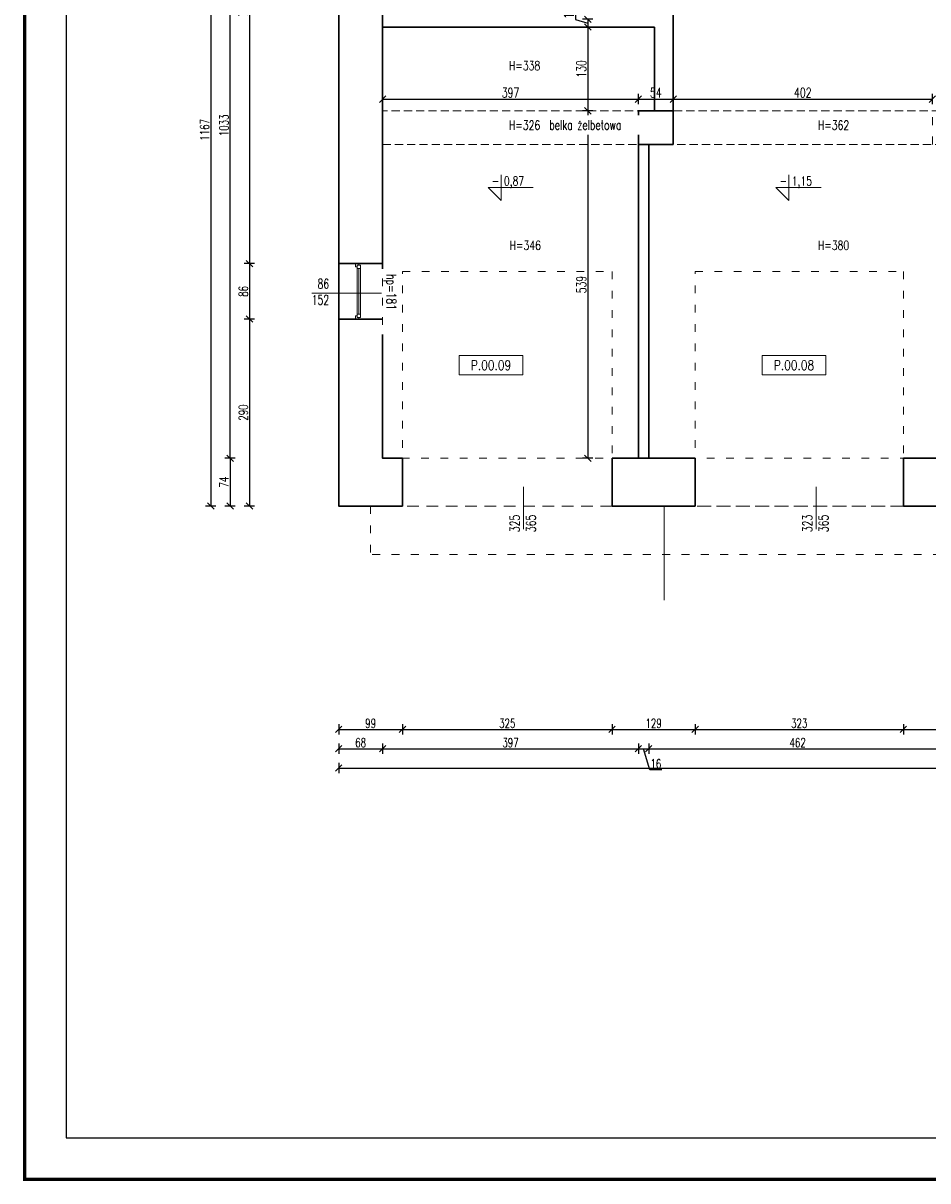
# Model space of a CAD drawing. Header units: inches. Extents: x 4551 to 8756, y -20806 to 359.
# Tile 19 of 35: x 4551 to 5955, y -6676 to -4880. Entities that reach past the tile are written whole.
import ezdxf

# ---------------------------------------------------------------- set-up
doc = ezdxf.new("R2010")
doc.units = ezdxf.units.IN
doc.header["$MEASUREMENT"] = 0
doc.linetypes.add('ACAD_ISO03W100', pattern=[30, 12, -18])
doc.linetypes.add('HIDDEN', pattern=[9.525, 6.35, -3.175])
doc.layers.add('0_RID_NIEDRUKOWALNA', color=7, linetype='ACAD_ISO03W100', lineweight=0, plot=False)
for name, color, linetype, lineweight in [('0_RID_STOLARKA', 7, 'Continuous', 5), ('0_RID_WIDOK', 252, 'Continuous', 5), ('A-AREA-IDEN', 202, 'Continuous', 9), ('A_opisy-stolarka', 7, 'Continuous', 9), ('K-MUR', 1, 'Continuous', 30), ('K-WYMIARY', 150, 'Continuous', 5), ('WYMIAR_PB', 115, 'Continuous', 5)]:
    doc.layers.add(name, color=color, linetype=linetype, lineweight=lineweight)
doc.styles.add('1 100 MAŁE', font='romans.shx', dxfattribs={"width": 0.8, "height": 16})
doc.styles.add('RomanS', font='romans.shx', dxfattribs={"width": 0.8})
doc.styles.add('standard_1', font='romans.shx', dxfattribs={"width": 0.7})
doc.dimstyles.new('ISO-100', dxfattribs={"dimtxt": 15, "dimasz": 10, "dimexe": 8, "dimexo": 0.425, "dimgap": 2.5, "dimtad": 1, "dimdec": 1, "dimrnd": 0.5, "dimtxsty": 'standard_1', "dimblk": 'OBLIQUE', "dimcen": 10, "dimadec": 0, "dimazin": 0, "dimtfac": 1, "dimtdec": 0, "dimtmove": 0, "dimatfit": 3, "dimldrblk": 'OBLIQUE', "dimfxl": 8, "dimfxlon": 1, "dimarcsym": 0})

# ---------------------------------------------------------------- blocks, each defined once
blk = doc.blocks.new('_Oblique')
at = {"color": 0, "linetype": 'ByBlock', "lineweight": -2}
blk.add_line((-0.5, -0.5), (0.5, 0.5), dxfattribs=at)
blk = doc.blocks.new('*D175')
at = {"layer": 'Defpoints', "color": 0}
for p in [(5140.1, -5629.2), (5041.1, -5714.1), (5140.1, -5975.7)]:
    blk.add_point(p, dxfattribs=at)
at = {"layer": 'K-WYMIARY', "color": 0, "lineweight": -2}
for p, q in [((5041.1, -5967.7), (5041.1, -5983.7)), ((5041.1, -5975.7), (5140.1, -5975.7)), ((5140.1, -5967.7), (5140.1, -5983.7))]:
    blk.add_line(p, q, dxfattribs=at)
at = {"layer": 'K-WYMIARY', "color": 0, "lineweight": -2, "xscale": 10, "yscale": 10, "zscale": 10, "rotation": 180}
blk.add_blockref('_Oblique', (5041.1, -5975.7), dxfattribs=at)
at = {"layer": 'K-WYMIARY', "color": 0, "lineweight": -2, "xscale": 10, "yscale": 10, "zscale": 10}
blk.add_blockref('_Oblique', (5140.1, -5975.7), dxfattribs=at)
at = {"layer": 'K-WYMIARY', "color": 0, "insert": (5090.6, -5966.2), "char_height": 14, "attachment_point": 5, "style": 'standard_1'}
blk.add_mtext('99', dxfattribs=at)
blk = doc.blocks.new('*D176')
at = {"layer": 'Defpoints', "color": 0}
for p in [(5140.1, -5629.2), (5465.1, -5629.2), (5465.1, -5975.7)]:
    blk.add_point(p, dxfattribs=at)
at = {"layer": 'K-WYMIARY', "color": 0, "lineweight": -2}
for p, q in [((5140.1, -5967.7), (5140.1, -5983.7)), ((5140.1, -5975.7), (5465.1, -5975.7)), ((5465.1, -5967.7), (5465.1, -5983.7))]:
    blk.add_line(p, q, dxfattribs=at)
at = {"layer": 'K-WYMIARY', "color": 0, "lineweight": -2, "xscale": 10, "yscale": 10, "zscale": 10, "rotation": 180}
blk.add_blockref('_Oblique', (5140.1, -5975.7), dxfattribs=at)
at = {"layer": 'K-WYMIARY', "color": 0, "lineweight": -2, "xscale": 10, "yscale": 10, "zscale": 10}
blk.add_blockref('_Oblique', (5465.1, -5975.7), dxfattribs=at)
at = {"layer": 'K-WYMIARY', "color": 0, "insert": (5302.6, -5966.2), "char_height": 14, "attachment_point": 5, "style": 'standard_1'}
blk.add_mtext('325', dxfattribs=at)
blk = doc.blocks.new('*D177')
at = {"layer": 'Defpoints', "color": 0}
for p in [(5109.1, -5625.7), (5041.1, -5685.7), (5109.1, -6005.7)]:
    blk.add_point(p, dxfattribs=at)
at = {"layer": 'K-WYMIARY', "color": 0, "lineweight": -2}
for p, q in [((5041.1, -5997.7), (5041.1, -6013.7)), ((5109.1, -5997.7), (5109.1, -6013.7)), ((5041.1, -6005.7), (5109.1, -6005.7))]:
    blk.add_line(p, q, dxfattribs=at)
at = {"layer": 'K-WYMIARY', "color": 0, "lineweight": -2, "xscale": 10, "yscale": 10, "zscale": 10, "rotation": 180}
blk.add_blockref('_Oblique', (5041.1, -6005.7), dxfattribs=at)
at = {"layer": 'K-WYMIARY', "color": 0, "lineweight": -2, "xscale": 10, "yscale": 10, "zscale": 10}
blk.add_blockref('_Oblique', (5109.1, -6005.7), dxfattribs=at)
at = {"layer": 'K-WYMIARY', "color": 0, "insert": (5075.1, -5996.2), "char_height": 14, "attachment_point": 5, "style": 'standard_1'}
blk.add_mtext('68', dxfattribs=at)
blk = doc.blocks.new('*D178')
at = {"layer": 'Defpoints', "color": 0}
for p in [(5506.1, -5555.2), (5109.1, -5625.7), (5506.1, -6005.7)]:
    blk.add_point(p, dxfattribs=at)
at = {"layer": 'K-WYMIARY', "color": 0, "lineweight": -2}
for p, q in [((5109.1, -5997.7), (5109.1, -6013.7)), ((5506.1, -5997.7), (5506.1, -6013.7)), ((5109.1, -6005.7), (5506.1, -6005.7))]:
    blk.add_line(p, q, dxfattribs=at)
at = {"layer": 'K-WYMIARY', "color": 0, "lineweight": -2, "xscale": 10, "yscale": 10, "zscale": 10, "rotation": 180}
blk.add_blockref('_Oblique', (5109.1, -6005.7), dxfattribs=at)
at = {"layer": 'K-WYMIARY', "color": 0, "lineweight": -2, "xscale": 10, "yscale": 10, "zscale": 10}
blk.add_blockref('_Oblique', (5506.1, -6005.7), dxfattribs=at)
at = {"layer": 'K-WYMIARY', "color": 0, "insert": (5307.6, -5996.2), "char_height": 14, "attachment_point": 5, "style": 'standard_1'}
blk.add_mtext('397', dxfattribs=at)
blk = doc.blocks.new('*D179')
at = {"layer": 'Defpoints', "color": 0}
for p in [(5506.1, -5555.2), (5522.1, -5555.2), (5522.1, -6005.7)]:
    blk.add_point(p, dxfattribs=at)
at = {"layer": 'K-WYMIARY', "color": 0, "lineweight": -2}
for p, q in [((5506.1, -5997.7), (5506.1, -6013.7)), ((5522.1, -5997.7), (5522.1, -6013.7)), ((5506.1, -6005.7), (5522.1, -6005.7)), ((5524, -6038.5), (5514.1, -6005.7)), ((5542.5, -6038.5), (5524, -6038.5))]:
    blk.add_line(p, q, dxfattribs=at)
at = {"layer": 'K-WYMIARY', "color": 0, "lineweight": -2, "xscale": 10, "yscale": 10, "zscale": 10, "rotation": 180}
blk.add_blockref('_Oblique', (5506.1, -6005.7), dxfattribs=at)
at = {"layer": 'K-WYMIARY', "color": 0, "lineweight": -2, "xscale": 10, "yscale": 10, "zscale": 10}
blk.add_blockref('_Oblique', (5522.1, -6005.7), dxfattribs=at)
at = {"layer": 'K-WYMIARY', "color": 0, "insert": (5533.2, -6029), "char_height": 14, "attachment_point": 5, "style": 'standard_1'}
blk.add_mtext('16', dxfattribs=at)
blk = doc.blocks.new('*D180')
at = {"layer": 'Defpoints', "color": 0}
for p in [(5522.1, -5555.2), (5984.1, -5555.2), (5984.1, -6005.7)]:
    blk.add_point(p, dxfattribs=at)
at = {"layer": 'K-WYMIARY', "color": 0, "lineweight": -2}
for p, q in [((5522.1, -5997.7), (5522.1, -6013.7)), ((5984.1, -5997.7), (5984.1, -6013.7)), ((5522.1, -6005.7), (5984.1, -6005.7))]:
    blk.add_line(p, q, dxfattribs=at)
at = {"layer": 'K-WYMIARY', "color": 0, "lineweight": -2, "xscale": 10, "yscale": 10, "zscale": 10, "rotation": 180}
blk.add_blockref('_Oblique', (5522.1, -6005.7), dxfattribs=at)
at = {"layer": 'K-WYMIARY', "color": 0, "lineweight": -2, "xscale": 10, "yscale": 10, "zscale": 10}
blk.add_blockref('_Oblique', (5984.1, -6005.7), dxfattribs=at)
at = {"layer": 'K-WYMIARY', "color": 0, "insert": (5753.1, -5996.2), "char_height": 14, "attachment_point": 5, "style": 'standard_1'}
blk.add_mtext('462', dxfattribs=at)
blk = doc.blocks.new('*D184')
at = {"layer": 'Defpoints', "color": 0}
for p in [(5041.1, -5715.7), (7379.1, -5715.7), (7379.1, -6035.7)]:
    blk.add_point(p, dxfattribs=at)
at = {"layer": 'K-WYMIARY', "color": 0, "lineweight": -2}
for p, q in [((5041.1, -6027.7), (5041.1, -6043.7)), ((7379.1, -6027.7), (7379.1, -6043.7)), ((5041.1, -6035.7), (7379.1, -6035.7))]:
    blk.add_line(p, q, dxfattribs=at)
at = {"layer": 'K-WYMIARY', "color": 0, "lineweight": -2, "xscale": 10, "yscale": 10, "zscale": 10, "rotation": 180}
blk.add_blockref('_Oblique', (5041.1, -6035.7), dxfattribs=at)
at = {"layer": 'K-WYMIARY', "color": 0, "lineweight": -2, "xscale": 10, "yscale": 10, "zscale": 10}
blk.add_blockref('_Oblique', (7379.1, -6035.7), dxfattribs=at)
at = {"layer": 'K-WYMIARY', "color": 0, "insert": (6210.1, -6026.2), "char_height": 14, "attachment_point": 5, "style": 'standard_1'}
blk.add_mtext('2338', dxfattribs=at)
blk = doc.blocks.new('*D191')
at = {"layer": 'Defpoints', "color": 0}
for p in [(5594.1, -5594.2), (5465.1, -5629.2), (5594.1, -5975.7)]:
    blk.add_point(p, dxfattribs=at)
at = {"layer": 'K-WYMIARY', "color": 0, "lineweight": -2}
for p, q in [((5465.1, -5967.7), (5465.1, -5983.7)), ((5465.1, -5975.7), (5594.1, -5975.7)), ((5594.1, -5967.7), (5594.1, -5983.7))]:
    blk.add_line(p, q, dxfattribs=at)
at = {"layer": 'K-WYMIARY', "color": 0, "lineweight": -2, "xscale": 10, "yscale": 10, "zscale": 10, "rotation": 180}
blk.add_blockref('_Oblique', (5465.1, -5975.7), dxfattribs=at)
at = {"layer": 'K-WYMIARY', "color": 0, "lineweight": -2, "xscale": 10, "yscale": 10, "zscale": 10}
blk.add_blockref('_Oblique', (5594.1, -5975.7), dxfattribs=at)
at = {"layer": 'K-WYMIARY', "color": 0, "insert": (5529.6, -5966.2), "char_height": 14, "attachment_point": 5, "style": 'standard_1'}
blk.add_mtext('129', dxfattribs=at)
blk = doc.blocks.new('*D192')
at = {"layer": 'Defpoints', "color": 0}
for p in [(5594.1, -5594.2), (5917.1, -5591.4), (5917.1, -5975.7)]:
    blk.add_point(p, dxfattribs=at)
at = {"layer": 'K-WYMIARY', "color": 0, "lineweight": -2}
for p, q in [((5594.1, -5967.7), (5594.1, -5983.7)), ((5594.1, -5975.7), (5917.1, -5975.7)), ((5917.1, -5967.7), (5917.1, -5983.7))]:
    blk.add_line(p, q, dxfattribs=at)
at = {"layer": 'K-WYMIARY', "color": 0, "lineweight": -2, "xscale": 10, "yscale": 10, "zscale": 10, "rotation": 180}
blk.add_blockref('_Oblique', (5594.1, -5975.7), dxfattribs=at)
at = {"layer": 'K-WYMIARY', "color": 0, "lineweight": -2, "xscale": 10, "yscale": 10, "zscale": 10}
blk.add_blockref('_Oblique', (5917.1, -5975.7), dxfattribs=at)
at = {"layer": 'K-WYMIARY', "color": 0, "insert": (5755.6, -5966.2), "char_height": 14, "attachment_point": 5, "style": 'standard_1'}
blk.add_mtext('323', dxfattribs=at)
blk = doc.blocks.new('*D193')
at = {"layer": 'Defpoints', "color": 0}
for p in [(5917.1, -5591.4), (6046.1, -5598), (6046.1, -5975.7)]:
    blk.add_point(p, dxfattribs=at)
at = {"layer": 'K-WYMIARY', "color": 0, "lineweight": -2}
for p, q in [((5917.1, -5967.7), (5917.1, -5983.7)), ((5917.1, -5975.7), (6046.1, -5975.7)), ((6046.1, -5967.7), (6046.1, -5983.7))]:
    blk.add_line(p, q, dxfattribs=at)
at = {"layer": 'K-WYMIARY', "color": 0, "lineweight": -2, "xscale": 10, "yscale": 10, "zscale": 10, "rotation": 180}
blk.add_blockref('_Oblique', (5917.1, -5975.7), dxfattribs=at)
at = {"layer": 'K-WYMIARY', "color": 0, "lineweight": -2, "xscale": 10, "yscale": 10, "zscale": 10}
blk.add_blockref('_Oblique', (6046.1, -5975.7), dxfattribs=at)
at = {"layer": 'K-WYMIARY', "color": 0, "insert": (5981.6, -5966.2), "char_height": 14, "attachment_point": 5, "style": 'standard_1'}
blk.add_mtext('129', dxfattribs=at)
blk = doc.blocks.new('*D222')
at = {"layer": 'Defpoints', "color": 0}
for p in [(5164.3, -4462.2), (4902.6, -5253.2), (5041.1, -5253.2)]:
    blk.add_point(p, dxfattribs=at)
at = {"layer": 'K-WYMIARY', "color": 0, "lineweight": -2}
for p, q in [((4910.6, -4462.2), (4894.6, -4462.2)), ((4902.6, -4462.2), (4902.6, -5253.2)), ((4910.6, -5253.2), (4894.6, -5253.2))]:
    blk.add_line(p, q, dxfattribs=at)
at = {"layer": 'K-WYMIARY', "color": 0, "lineweight": -2, "xscale": 10, "yscale": 10, "zscale": 10}
for p, rotation in [((4902.6, -4462.2), 90), ((4902.6, -5253.2), 270)]:
    blk.add_blockref('_Oblique', p, dxfattribs=dict(at, rotation=rotation))
at = {"layer": 'K-WYMIARY', "color": 0, "insert": (4893.1, -4857.7), "char_height": 14, "attachment_point": 5, "rotation": 90, "style": 'standard_1'}
blk.add_mtext('791', dxfattribs=at)
blk = doc.blocks.new('*D223')
at = {"layer": 'Defpoints', "color": 0}
for p in [(5041.1, -5253.2), (4902.6, -5339.2), (5109.1, -5339.2)]:
    blk.add_point(p, dxfattribs=at)
at = {"layer": 'K-WYMIARY', "color": 0, "lineweight": -2}
for p, q in [((4910.6, -5253.2), (4894.6, -5253.2)), ((4902.6, -5253.2), (4902.6, -5339.2)), ((4910.6, -5339.2), (4894.6, -5339.2))]:
    blk.add_line(p, q, dxfattribs=at)
at = {"layer": 'K-WYMIARY', "color": 0, "lineweight": -2, "xscale": 10, "yscale": 10, "zscale": 10}
for p, rotation in [((4902.6, -5253.2), 90), ((4902.6, -5339.2), 270)]:
    blk.add_blockref('_Oblique', p, dxfattribs=dict(at, rotation=rotation))
at = {"layer": 'K-WYMIARY', "color": 0, "insert": (4893.1, -5296.2), "char_height": 14, "attachment_point": 5, "rotation": 90, "style": 'standard_1'}
blk.add_mtext('86', dxfattribs=at)
blk = doc.blocks.new('*D225')
at = {"layer": 'Defpoints', "color": 0}
for p in [(4872.6, -4522.2), (5109.1, -4522.2), (5109.1, -5555.2)]:
    blk.add_point(p, dxfattribs=at)
at = {"layer": 'K-WYMIARY', "color": 0, "lineweight": -2}
for p, q in [((4880.6, -4522.2), (4864.6, -4522.2)), ((4872.6, -5555.2), (4872.6, -4522.2)), ((4880.6, -5555.2), (4864.6, -5555.2))]:
    blk.add_line(p, q, dxfattribs=at)
at = {"layer": 'K-WYMIARY', "color": 0, "lineweight": -2, "xscale": 10, "yscale": 10, "zscale": 10}
for p, rotation in [((4872.6, -4522.2), 90), ((4872.6, -5555.2), 270)]:
    blk.add_blockref('_Oblique', p, dxfattribs=dict(at, rotation=rotation))
at = {"layer": 'K-WYMIARY', "color": 0, "insert": (4863.1, -5038.7), "char_height": 14, "attachment_point": 5, "rotation": 90, "style": 'standard_1'}
blk.add_mtext('1033', dxfattribs=at)
blk = doc.blocks.new('*D226')
at = {"layer": 'Defpoints', "color": 0}
for p in [(5162.6, -4462.2), (4842.6, -5629.2), (5041.1, -5629.2)]:
    blk.add_point(p, dxfattribs=at)
at = {"layer": 'K-WYMIARY', "color": 0, "lineweight": -2}
for p, q in [((4850.6, -4462.2), (4834.6, -4462.2)), ((4842.6, -4462.2), (4842.6, -5629.2)), ((4850.6, -5629.2), (4834.6, -5629.2))]:
    blk.add_line(p, q, dxfattribs=at)
at = {"layer": 'K-WYMIARY', "color": 0, "lineweight": -2, "xscale": 10, "yscale": 10, "zscale": 10}
for p, rotation in [((4842.6, -4462.2), 90), ((4842.6, -5629.2), 270)]:
    blk.add_blockref('_Oblique', p, dxfattribs=dict(at, rotation=rotation))
at = {"layer": 'K-WYMIARY', "color": 0, "insert": (4833.1, -5045.7), "char_height": 14, "attachment_point": 5, "rotation": 90, "style": 'standard_1'}
blk.add_mtext('1167', dxfattribs=at)
blk = doc.blocks.new('*D227')
at = {"layer": 'Defpoints', "color": 0}
for p in [(5041.1, -5339.2), (4902.6, -5629.2), (5041.1, -5629.2)]:
    blk.add_point(p, dxfattribs=at)
at = {"layer": 'K-WYMIARY', "color": 0, "lineweight": -2}
for p, q in [((4910.6, -5339.2), (4894.6, -5339.2)), ((4902.6, -5339.2), (4902.6, -5629.2)), ((4910.6, -5629.2), (4894.6, -5629.2))]:
    blk.add_line(p, q, dxfattribs=at)
at = {"layer": 'K-WYMIARY', "color": 0, "lineweight": -2, "xscale": 10, "yscale": 10, "zscale": 10}
for p, rotation in [((4902.6, -5339.2), 90), ((4902.6, -5629.2), 270)]:
    blk.add_blockref('_Oblique', p, dxfattribs=dict(at, rotation=rotation))
at = {"layer": 'K-WYMIARY', "color": 0, "insert": (4893.1, -5484.2), "char_height": 14, "attachment_point": 5, "rotation": 90, "style": 'standard_1'}
blk.add_mtext('290', dxfattribs=at)
blk = doc.blocks.new('*D228')
at = {"layer": 'Defpoints', "color": 0}
for p in [(5109.1, -5555.2), (4872.6, -5629.2), (5044, -5629.2)]:
    blk.add_point(p, dxfattribs=at)
at = {"layer": 'K-WYMIARY', "color": 0, "lineweight": -2}
for p, q in [((4880.6, -5555.2), (4864.6, -5555.2)), ((4872.6, -5555.2), (4872.6, -5629.2)), ((4880.6, -5629.2), (4864.6, -5629.2))]:
    blk.add_line(p, q, dxfattribs=at)
at = {"layer": 'K-WYMIARY', "color": 0, "lineweight": -2, "xscale": 10, "yscale": 10, "zscale": 10}
for p, rotation in [((4872.6, -5555.2), 90), ((4872.6, -5629.2), 270)]:
    blk.add_blockref('_Oblique', p, dxfattribs=dict(at, rotation=rotation))
at = {"layer": 'K-WYMIARY', "color": 0, "insert": (4863.1, -5592.2), "char_height": 14, "attachment_point": 5, "rotation": 90, "style": 'standard_1'}
blk.add_mtext('74', dxfattribs=at)
blk = doc.blocks.new('*D236')
at = {"layer": 'Defpoints', "color": 0}
for p in [(5531.1, -4874.2), (5427.5, -4886.2), (5531.1, -4886.2)]:
    blk.add_point(p, dxfattribs=at)
at = {"layer": 'K-WYMIARY', "color": 0, "lineweight": -2}
for p, q in [((5408.2, -4854.4), (5408.2, -4874.4)), ((5408.2, -4874.4), (5427.5, -4880.2)), ((5435.5, -4874.2), (5419.5, -4874.2)), ((5427.5, -4874.2), (5427.5, -4886.2)), ((5435.5, -4886.2), (5419.5, -4886.2))]:
    blk.add_line(p, q, dxfattribs=at)
at = {"layer": 'K-WYMIARY', "color": 0, "lineweight": -2, "xscale": 10, "yscale": 10, "zscale": 10}
for p, rotation in [((5427.5, -4874.2), 90), ((5427.5, -4886.2), 270)]:
    blk.add_blockref('_Oblique', p, dxfattribs=dict(at, rotation=rotation))
at = {"layer": 'K-WYMIARY', "color": 0, "insert": (5398.2, -4864.4), "char_height": 15, "attachment_point": 5, "rotation": 90, "style": 'standard_1'}
blk.add_mtext('12', dxfattribs=at)
blk = doc.blocks.new('*D237')
at = {"layer": 'Defpoints', "color": 0}
for p in [(5531.1, -4886.2), (5427.5, -5016.2), (5531.1, -5016.2)]:
    blk.add_point(p, dxfattribs=at)
at = {"layer": 'K-WYMIARY', "color": 0, "lineweight": -2}
for p, q in [((5435.5, -4886.2), (5419.5, -4886.2)), ((5427.5, -4886.2), (5427.5, -5016.2)), ((5435.5, -5016.2), (5419.5, -5016.2))]:
    blk.add_line(p, q, dxfattribs=at)
at = {"layer": 'K-WYMIARY', "color": 0, "lineweight": -2, "xscale": 10, "yscale": 10, "zscale": 10}
for p, rotation in [((5427.5, -4886.2), 90), ((5427.5, -5016.2), 270)]:
    blk.add_blockref('_Oblique', p, dxfattribs=dict(at, rotation=rotation))
at = {"layer": 'K-WYMIARY', "color": 0, "insert": (5417.5, -4951.2), "char_height": 15, "attachment_point": 5, "rotation": 90, "style": 'standard_1'}
blk.add_mtext('130', dxfattribs=at)
blk = doc.blocks.new('*D238')
at = {"layer": 'Defpoints', "color": 0}
for p in [(5531.1, -5016.2), (5427.5, -5555.2), (5506.1, -5555.2)]:
    blk.add_point(p, dxfattribs=at)
at = {"layer": 'K-WYMIARY', "color": 0, "lineweight": -2}
for p, q in [((5435.5, -5016.2), (5419.5, -5016.2)), ((5427.5, -5016.2), (5427.5, -5555.2)), ((5435.5, -5555.2), (5419.5, -5555.2))]:
    blk.add_line(p, q, dxfattribs=at)
at = {"layer": 'K-WYMIARY', "color": 0, "lineweight": -2, "xscale": 10, "yscale": 10, "zscale": 10}
for p, rotation in [((5427.5, -5016.2), 90), ((5427.5, -5555.2), 270)]:
    blk.add_blockref('_Oblique', p, dxfattribs=dict(at, rotation=rotation))
at = {"layer": 'K-WYMIARY', "color": 0, "insert": (5417.5, -5285.7), "char_height": 15, "attachment_point": 5, "rotation": 90, "style": 'standard_1'}
blk.add_mtext('539', dxfattribs=at)
blk = doc.blocks.new('*D239')
at = {"layer": 'Defpoints', "color": 0}
for p in [(5506.1, -4998), (5109.1, -5016.2), (5506.1, -5016.2)]:
    blk.add_point(p, dxfattribs=at)
at = {"layer": 'K-WYMIARY', "color": 0, "lineweight": -2}
for p, q in [((5109.1, -5006), (5109.1, -4990)), ((5506.1, -5006), (5506.1, -4990)), ((5109.1, -4998), (5506.1, -4998))]:
    blk.add_line(p, q, dxfattribs=at)
at = {"layer": 'K-WYMIARY', "color": 0, "lineweight": -2, "xscale": 10, "yscale": 10, "zscale": 10, "rotation": 180}
blk.add_blockref('_Oblique', (5109.1, -4998), dxfattribs=at)
at = {"layer": 'K-WYMIARY', "color": 0, "lineweight": -2, "xscale": 10, "yscale": 10, "zscale": 10}
blk.add_blockref('_Oblique', (5506.1, -4998), dxfattribs=at)
at = {"layer": 'K-WYMIARY', "color": 0, "insert": (5307.6, -4988), "char_height": 15, "attachment_point": 5, "style": 'standard_1'}
blk.add_mtext('397', dxfattribs=at)
blk = doc.blocks.new('*D240')
at = {"layer": 'Defpoints', "color": 0}
for p in [(5560.1, -4998), (5506.1, -5016.2), (5560.1, -5016.2)]:
    blk.add_point(p, dxfattribs=at)
at = {"layer": 'K-WYMIARY', "color": 0, "lineweight": -2}
for p, q in [((5506.1, -5006), (5506.1, -4990)), ((5560.1, -5006), (5560.1, -4990)), ((5506.1, -4998), (5560.1, -4998))]:
    blk.add_line(p, q, dxfattribs=at)
at = {"layer": 'K-WYMIARY', "color": 0, "lineweight": -2, "xscale": 10, "yscale": 10, "zscale": 10, "rotation": 180}
blk.add_blockref('_Oblique', (5506.1, -4998), dxfattribs=at)
at = {"layer": 'K-WYMIARY', "color": 0, "lineweight": -2, "xscale": 10, "yscale": 10, "zscale": 10}
blk.add_blockref('_Oblique', (5560.1, -4998), dxfattribs=at)
at = {"layer": 'K-WYMIARY', "color": 0, "insert": (5533.1, -4988), "char_height": 15, "attachment_point": 5, "style": 'standard_1'}
blk.add_mtext('54', dxfattribs=at)
blk = doc.blocks.new('*D241')
at = {"layer": 'Defpoints', "color": 0}
for p in [(5962.1, -4998), (5560.1, -5016.2), (5962.1, -5016.2)]:
    blk.add_point(p, dxfattribs=at)
at = {"layer": 'K-WYMIARY', "color": 0, "lineweight": -2}
for p, q in [((5560.1, -5006), (5560.1, -4990)), ((5962.1, -5006), (5962.1, -4990)), ((5560.1, -4998), (5962.1, -4998))]:
    blk.add_line(p, q, dxfattribs=at)
at = {"layer": 'K-WYMIARY', "color": 0, "lineweight": -2, "xscale": 10, "yscale": 10, "zscale": 10, "rotation": 180}
blk.add_blockref('_Oblique', (5560.1, -4998), dxfattribs=at)
at = {"layer": 'K-WYMIARY', "color": 0, "lineweight": -2, "xscale": 10, "yscale": 10, "zscale": 10}
blk.add_blockref('_Oblique', (5962.1, -4998), dxfattribs=at)
at = {"layer": 'K-WYMIARY', "color": 0, "insert": (5761.1, -4988), "char_height": 15, "attachment_point": 5, "style": 'standard_1'}
blk.add_mtext('402', dxfattribs=at)

msp = doc.modelspace()

# ---------------------------------------------------------------- linework, layer by layer
at = {"layer": '0_RID_NIEDRUKOWALNA'}
msp.add_lwpolyline([(5522.13, -5555.17), (5984.13, -5555.17), (5984.13, -5068.17), (5962.13, -5068.17), (5962.13, -5016.17), (5983.13, -5016.17), (5983.13, -4821.17), (6412.13, -4821.17), (6412.13, -4520.17), (5969.13, -4520.17), (5969.13, -4530.17), (5907.13, -4530.17), (5907.13, -4520.17), (5590.13, -4520.17), (5590.13, -4530.17), (5560.13, -4530.17), (5560.13, -5068.17), (5522.13, -5068.17), (5522.13, -5555.17)], dxfattribs=at)
at = {"layer": '0_RID_STOLARKA'}
for p, q in [((5067.13, -5258.17), (5067.13, -5253.17)), ((5069.63, -5258.17), (5067.13, -5258.17)), ((5072.13, -5255.67), (5069.63, -5255.67)), ((5069.63, -5255.67), (5069.63, -5258.17)), ((5069.63, -5260.67), (5069.63, -5255.67)), ((5069.63, -5255.67), (5074.63, -5255.67)), ((5069.63, -5260.67), (5069.63, -5331.67)), ((5074.63, -5260.67), (5069.63, -5260.67)), ((5072.13, -5253.17), (5072.13, -5255.67)), ((5072.13, -5260.67), (5072.13, -5331.67)), ((5074.63, -5255.67), (5074.63, -5260.67)), ((5074.63, -5260.67), (5074.63, -5331.67)), ((5074.63, -5260.67), (5074.63, -5331.67)), ((5074.63, -5331.67), (5069.63, -5331.67)), ((5069.63, -5331.67), (5069.63, -5336.67)), ((5074.63, -5336.67), (5074.63, -5331.67)), ((5069.63, -5334.17), (5067.13, -5334.17)), ((5067.13, -5334.17), (5067.13, -5339.17)), ((5069.63, -5336.67), (5069.63, -5334.17)), ((5072.13, -5336.67), (5069.63, -5336.67)), ((5069.63, -5336.67), (5074.63, -5336.67)), ((5072.13, -5336.67), (5072.13, -5339.17))]:
    msp.add_line(p, q, dxfattribs=at)
at = {"layer": '0_RID_WIDOK', "linetype": 'ACAD_ISO03W100'}
msp.add_line((5090.63, -5629.17), (5090.63, -5704.17), dxfattribs=at)
at = {"layer": '0_RID_WIDOK'}
msp.add_line((5546.13, -5629.17), (5546.13, -5775.29), dxfattribs=at)
at = {"layer": '0_RID_WIDOK', "linetype": 'HIDDEN', "lineweight": 9, "ltscale": 2}
msp.add_lwpolyline([(5109.13, -5068.17), (6412.13, -5068.17), (6412.13, -5016.17), (5109.13, -5016.17)], close=True, dxfattribs=at)
at = {"layer": '0_RID_WIDOK', "linetype": 'ACAD_ISO03W100'}
msp.add_lwpolyline([(6425.13, -5704.17), (5090.63, -5704.17)], dxfattribs=at)
at = {"layer": 'A_opisy-stolarka'}
msp.add_line((5113.76, -5299.17), (4999.29, -5299.17), dxfattribs=at)
at = {"layer": 'K-MUR'}
for p, q in [((5560.13, -5068.17), (5560.13, -4754.67)), ((5109.13, -4886.17), (5531.13, -4886.17)), ((5531.13, -5016.17), (5531.13, -4886.17)), ((5506.13, -5068.17), (5560.13, -5068.17)), ((5522.13, -5555.17), (5522.13, -5068.17)), ((5067.13, -5253.17), (5072.13, -5253.17)), ((5067.13, -5339.17), (5072.13, -5339.17)), ((5140.13, -5629.17), (5140.13, -5555.17)), ((5465.13, -5629.17), (5465.13, -5555.17)), ((5594.13, -5629.17), (5594.13, -5555.17)), ((5917.13, -5629.17), (5917.13, -5555.17))]:
    msp.add_line(p, q, dxfattribs=at)
for points in [[(5140.13, -5629.17), (5041.13, -5629.17), (5041.13, -4462.17), (5584.13, -4462.17)], [(5140.13, -5555.17), (5109.13, -5555.17), (5109.13, -4522.17), (5525.13, -4522.17)], [(5506.13, -5555.17), (5506.13, -5016.17), (5560.13, -5016.17)], [(5594.13, -5555.17), (5465.13, -5555.17)], [(6046.13, -5555.17), (5917.13, -5555.17)], [(5594.13, -5629.17), (5465.13, -5629.17)], [(6046.13, -5629.17), (5917.13, -5629.17)]]:
    msp.add_lwpolyline(points, dxfattribs=at)
at = {"layer": 'K-MUR', "color": 7, "lineweight": 9}
msp.add_lwpolyline([(5041.13, -5253.17), (5041.13, -5339.17), (5109.13, -5339.17), (5109.13, -5253.17)], close=True, dxfattribs=at)
at = {"layer": 'WYMIAR_PB'}
for points in [[(5292.95, -5115.3), (5292.95, -5155.3), (5272.95, -5135.3), (5342.95, -5135.3)], [(5739.51, -5115.3), (5739.51, -5155.3), (5719.51, -5135.3), (5789.51, -5135.3)]]:
    msp.add_lwpolyline(points, dxfattribs=at)

# ---------------------------------------------------------------- texts
at = {"layer": 'A-AREA-IDEN', "lineweight": 18, "char_height": 15.12, "width": 83.9119, "attachment_point": 5, "line_spacing_factor": 0.964689, "style": 'RomanS', "bg_fill": 16}
for s, insert in [('P.00.09', (5277.35, -5410.8)), ('P.00.08', (5747.41, -5410.8))]:
    msp.add_mtext(s, dxfattribs=dict(at, insert=insert))
at = {"layer": 'A_opisy-stolarka', "insert": (5026.19, -5276.96), "char_height": 15, "width": 86.1308, "attachment_point": 3, "style": 'standard_1'}
msp.add_mtext('{\\Fromans.shx|c1;86\\P152}', dxfattribs=at)
at = {"layer": 'WYMIAR_PB', "char_height": 14, "attachment_point": 1, "style": '1 100 MAŁE'}
for s, heights, insert in [('{\\Fsimplex.shx|c238;\\W0.75;H=338}', [-14], (5305.1, -4939)), ('{\\Fsimplex.shx|c238;\\W0.75;H=326}', [-14], (5305.1, -5031.4)), ('{\\Fsimplex.shx|c238;\\W0.75;H=362}', [-14], (5784.45, -5031.4)), ('{\\Fsimplex|c238;\\W0.75;- 0,87}', [-16.67], (5278.44, -5117.99)), ('{\\Fsimplex|c238;\\W0.75;- 1,15}', [-16.67], (5725, -5117.99)), ('{\\Fsimplex.shx|c238;\\W0.75;H=346}', [-14], (5306.12, -5217.73)), ('{\\Fsimplex.shx|c238;\\W0.75;H=380}', [-14], (5784.45, -5217.73))]:
    msp.add_mtext_dynamic_manual_height_columns(s, width=64.0321, gutter_width=12.5, heights=heights, dxfattribs=dict(at, insert=insert))

# ---------------------------------------------------------------- dimensions: what is measured, and where the dimension line sits
at = {"layer": 'K-WYMIARY'}
for base, p1, p2, angle, override, picture, middle in [((5427.5, -4886.17), (5531.13, -4874.17), (5531.13, -4886.17), 90, {"dimtmove": 1}, '*D236', (5398.25, -4871.89)), ((5427.5, -5016.17), (5531.13, -4886.17), (5531.13, -5016.17), 90, {"dimtmove": 1}, '*D237', (5417.5, -4951.17)), ((5427.5, -5555.17), (5531.13, -5016.17), (5506.13, -5555.17), 90, {"dimtmove": 1}, '*D238', (5417.5, -5285.67)), ((4902.61, -5629.17), (5041.13, -5339.17), (5041.13, -5629.17), 270, {"dimtxt": 14, "dimtmove": 1}, '*D227', (4893.11, -5484.17)), ((4872.61, -5629.17), (5109.13, -5555.17), (5044, -5629.17), 270, {"dimtxt": 14, "dimtmove": 1}, '*D228', (4863.11, -5592.17))]:
    dim = msp.add_linear_dim(base=base, p1=p1, p2=p2, angle=angle, dimstyle='ISO-100', override=override, dxfattribs=at)
    dim.commit()
    dim.dimension.update_dxf_attribs({"geometry": picture, "text_midpoint": middle})
dim = msp.add_linear_dim(base=(5506.13, -4998), p1=(5109.13, -5016.17), p2=(5506.13, -5016.17), dimstyle='ISO-100', dxfattribs=at)
dim.commit()
dim.dimension.update_dxf_attribs({"geometry": '*D239', "text_midpoint": (5307.63, -4988)})
for base, p1, p2, override, picture, middle in [((5560.13, -4998), (5506.13, -5016.17), (5560.13, -5016.17), {"dimtmove": 1}, '*D240', (5533.13, -4988)), ((5962.13, -4998), (5560.13, -5016.17), (5962.13, -5016.17), {"dimtmove": 1}, '*D241', (5761.13, -4988)), ((5522.13, -6005.74), (5506.13, -5555.17), (5522.13, -5555.17), {"dimtxt": 14, "dimtmove": 1}, '*D179', (5526.46, -6028.99)), ((5594.13, -5975.74), (5465.13, -5629.17), (5594.13, -5594.23), {"dimtxt": 14, "dimtmove": 1}, '*D191', (5529.63, -5966.24)), ((6046.13, -5975.74), (5917.13, -5591.4), (6046.13, -5598.02), {"dimtxt": 14, "dimtmove": 1}, '*D193', (5981.63, -5966.24)), ((5109.13, -6005.74), (5041.13, -5685.72), (5109.13, -5625.72), {"dimtxt": 14, "dimblk": 'Oblique', "dimtmove": 1}, '*D177', (5075.13, -5996.24)), ((5140.13, -5975.74), (5041.13, -5714.05), (5140.13, -5629.17), {"dimtxt": 14, "dimblk": 'Oblique', "dimtmove": 1}, '*D175', (5090.63, -5966.24)), ((7379.13, -6035.74), (5041.13, -5715.72), (7379.13, -5715.72), {"dimtxt": 14, "dimblk": 'Oblique', "dimtmove": 1}, '*D184', (6210.13, -6026.24))]:
    dim = msp.add_linear_dim(base=base, p1=p1, p2=p2, dimstyle='ISO-100', override=override, dxfattribs=at)
    dim.commit()
    dim.dimension.update_dxf_attribs({"geometry": picture, "text_midpoint": middle})

# ---------------------------------------------------------------- next in the draw order: texts
at = {"layer": 'A_opisy-stolarka', "char_height": 15, "attachment_point": 3, "rotation": 90, "style": 'standard_1', "bg_fill": 2}
for s, insert in [('\\pxqc;325\\P365', (5306.77, -5618.73)), ('\\pxqc;323\\P365', (5760.77, -5618.73))]:
    msp.add_mtext_dynamic_manual_height_columns(s, width=75, gutter_width=12.5, heights=[-40], dxfattribs=dict(at, insert=insert))

# ---------------------------------------------------------------- next in the draw order: linework, layer by layer
at = {"layer": '0_RID_STOLARKA'}
for p, q in [((5327.63, -5599.2), (5327.63, -5665.2)), ((5781.63, -5599.2), (5781.63, -5665.2))]:
    msp.add_line(p, q, dxfattribs=at)
at = {"layer": '0_RID_WIDOK', "linetype": 'ACAD_ISO03W100'}
for points in [[(5465.13, -5629.17), (5140.13, -5629.17), (5140.13, -5265.17), (5465.13, -5265.17), (5465.13, -5629.17)], [(5919.13, -5629.17), (5594.13, -5629.17), (5594.13, -5265.17), (5917.13, -5265.17), (5917.13, -5629.17)]]:
    msp.add_lwpolyline(points, dxfattribs=at)

# ---------------------------------------------------------------- next in the draw order: dimensions: what is measured, and where the dimension line sits
at = {"layer": 'K-WYMIARY'}
for base, p1, p2, picture, middle in [((5506.13, -6005.74), (5109.13, -5625.72), (5506.13, -5555.17), '*D178', (5307.63, -5996.24)), ((5984.13, -6005.74), (5522.13, -5555.17), (5984.13, -5555.17), '*D180', (5753.13, -5996.24)), ((5917.13, -5975.74), (5594.13, -5594.23), (5917.13, -5591.4), '*D192', (5755.63, -5966.24)), ((5465.13, -5975.74), (5140.13, -5629.17), (5465.13, -5629.17), '*D176', (5302.63, -5966.24))]:
    dim = msp.add_linear_dim(base=base, p1=p1, p2=p2, dimstyle='ISO-100', override={"dimtxt": 14, "dimtmove": 1}, dxfattribs=at)
    dim.commit()
    dim.dimension.update_dxf_attribs({"geometry": picture, "text_midpoint": middle})

# ---------------------------------------------------------------- next in the draw order: texts
at = {"layer": 'A_opisy-stolarka', "insert": (5110.34, -5269.27), "char_height": 15, "width": 86.1308, "attachment_point": 7, "rotation": 270, "style": 'standard_1', "bg_fill": 2}
msp.add_mtext('\\pxsm0.8;{\\Fromans.shx|c1;hp=181}', dxfattribs=at)

# ---------------------------------------------------------------- next in the draw order: linework, layer by layer
at = {"color": 2, "transparency": 33554687, "const_width": 5}
msp.add_lwpolyline([(4553.95, -6673.45), (8753.95, -6673.45), (8753.95, -3703.45), (4553.95, -3703.45)], close=True, dxfattribs=at)
at = {"transparency": 33554559}
msp.add_lwpolyline([(4617.95, -6609.45), (8689.95, -6609.45), (8689.95, -3767.45), (4617.95, -3767.45)], close=True, dxfattribs=at)
at = {"layer": '0_RID_NIEDRUKOWALNA'}
msp.add_lwpolyline([(5109.13, -5555.17), (5506.13, -5555.17), (5506.13, -5016.17), (5531.13, -5016.17), (5531.13, -4886.17), (5109.13, -4886.17), (5109.13, -5555.17)], dxfattribs=at)
at = {"layer": 'K-MUR'}
for p, q in [((5041.13, -5253.17), (5109.13, -5253.17)), ((5041.13, -5339.17), (5109.13, -5339.17))]:
    msp.add_line(p, q, dxfattribs=at)

# ---------------------------------------------------------------- next in the draw order: dimensions: what is measured, and where the dimension line sits
at = {"layer": 'K-WYMIARY'}
for base, p1, p2, override, picture, middle in [((4842.61, -5629.17), (5162.63, -4462.17), (5041.13, -5629.17), {"dimtxt": 14, "dimblk": 'Oblique', "dimtmove": 1}, '*D226', (4833.11, -5045.67)), ((4902.61, -5253.17), (5164.3, -4462.17), (5041.13, -5253.17), {"dimtxt": 14, "dimblk": 'Oblique', "dimtmove": 1}, '*D222', (4893.11, -4857.67)), ((4872.61, -4522.17), (5109.13, -5555.17), (5109.13, -4522.17), {"dimtxt": 14, "dimtmove": 1}, '*D225', (4863.11, -5038.67)), ((4902.61, -5339.17), (5041.13, -5253.17), (5109.13, -5339.17), {"dimtxt": 14, "dimtmove": 1}, '*D223', (4893.11, -5296.17))]:
    dim = msp.add_linear_dim(base=base, p1=p1, p2=p2, angle=270, dimstyle='ISO-100', override=override, dxfattribs=at)
    dim.commit()
    dim.dimension.update_dxf_attribs({"geometry": picture, "text_midpoint": middle})

# ---------------------------------------------------------------- next in the draw order: texts
at = {"layer": 'A_opisy-stolarka', "insert": (5367.74, -5030.47), "char_height": 15, "width": 165.5341, "attachment_point": 1, "style": 'standard_1', "bg_fill": 2}
msp.add_mtext('\\pxsm0.8;{\\Fromans.shx|c1;belka żelbetowa}', dxfattribs=at)

# ---------------------------------------------------------------- next in the draw order: linework, layer by layer
at = {"layer": '0_RID_NIEDRUKOWALNA'}
msp.add_lwpolyline([(5041.13, -4462.17), (7379.13, -4462.17), (7379.13, -5629.17), (5041.13, -5629.17)], close=True, dxfattribs=at)

doc.saveas('drawing.dxf')
